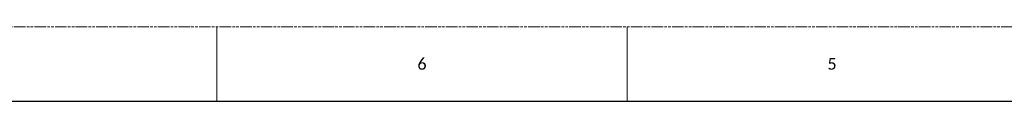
# Model space of a CAD drawing. Header units: millimetres. Extents: x -7199 to 1146, y -2825 to 3623.
# Tile 26 of 35: x -5615 to -3110, y 3433 to 3623. Entities that reach past the tile are written whole.
import ezdxf

# ---------------------------------------------------------------- set-up
doc = ezdxf.new("R2010")
doc.units = ezdxf.units.MM
doc.header["$LTSCALE"] = 65.395
doc.linetypes.add('PHANTOM', pattern=[0.8, 0.45, -0.05, 0.1, -0.05, 0.1, -0.05])
doc.layers.get('0').update_dxf_attribs({"linetype": 'CONTINUOUS'})
doc.styles.get("Standard").update_dxf_attribs({"font": 'calibril.ttf'})

msp = doc.modelspace()

# ---------------------------------------------------------------- linework, layer by layer
at = {"color": 7, "linetype": 'PHANTOM', "lineweight": 0}
msp.add_line((-7198.7, 3623.1), (1145.6, 3623.1), dxfattribs=at)
at = {"color": 7, "linetype": 'Continuous', "lineweight": 0}
for p, q in [((-5112.7, 3623.1), (-5112.7, 3433.5)), ((-4069.6, 3623.1), (-4069.6, 3433.5))]:
    msp.add_line(p, q, dxfattribs=at)
at = {"color": 7, "linetype": 'Continuous'}
msp.add_line((-7103.9, 3433.5), (1050.8, 3433.5), dxfattribs=at)

# ---------------------------------------------------------------- texts
at = {"color": 7, "linetype": 'Continuous', "lineweight": 0, "char_height": 29.6, "attachment_point": 1}
for s, insert in [('6', (-4603, 3543.4)), ('5', (-3560, 3543.4))]:
    msp.add_mtext(s, dxfattribs=dict(at, insert=insert))

doc.saveas('drawing.dxf')
